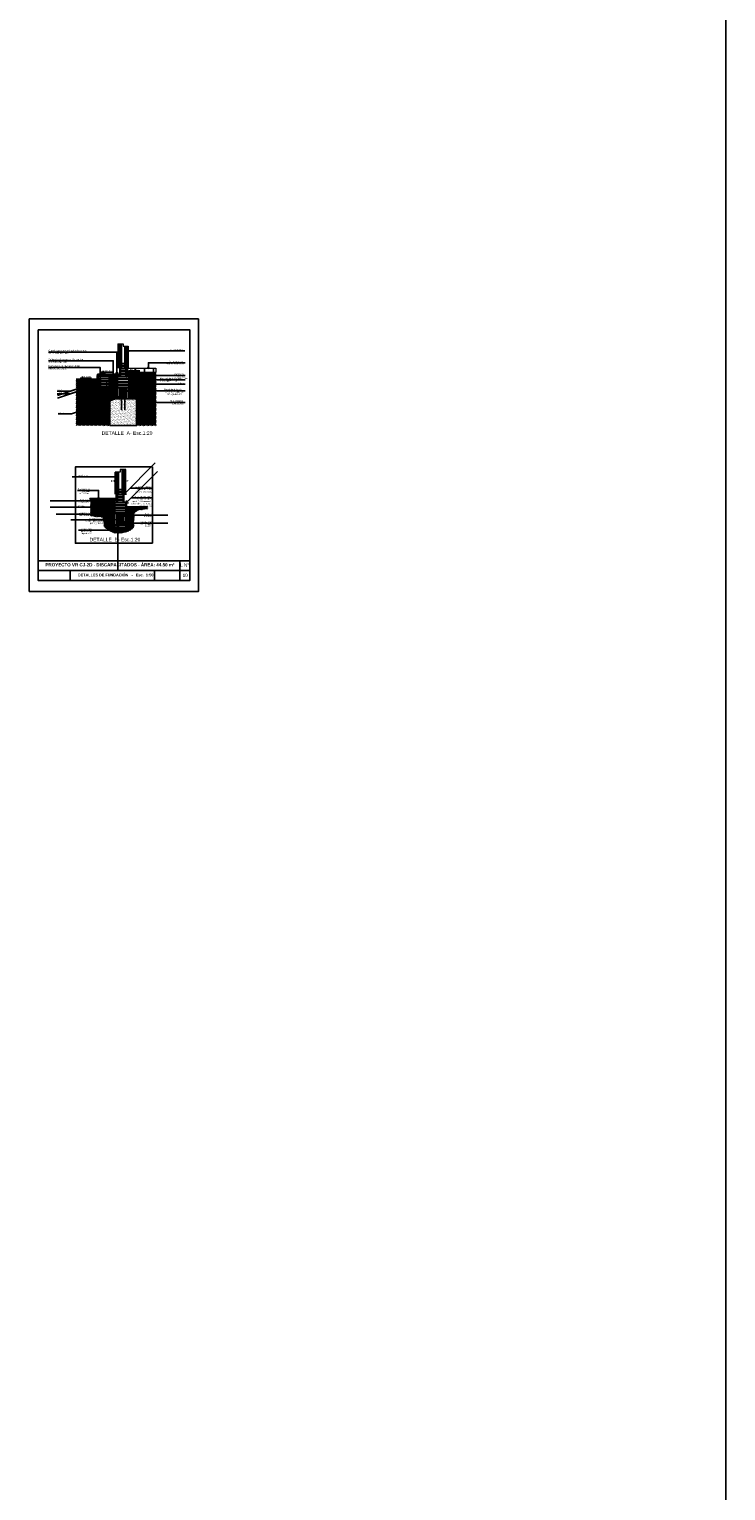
# Model space of a CAD drawing. Header units: millimetres. Extents: x 201 to 840, y 135 to 685.
# Tile 92 of 219: x 370 to 385, y 168 to 201. Entities that reach past the tile are written whole.
import ezdxf

# ---------------------------------------------------------------- set-up
doc = ezdxf.new("R2010")
doc.units = ezdxf.units.MM
for name, color, linetype in [('.COTAS', 1, 'Continuous'), ('02', 2, 'Continuous'), ('03', 3, 'Continuous'), ('04', 4, 'Continuous'), ('05', 5, 'Continuous'), ('HACHT CONTRAPISO', 2, 'Continuous'), ('HACHT H°A°', 1, 'Continuous'), ('HACHT TERRENO', 1, 'Continuous'), ('HACHT TIERRA', 252, 'Continuous'), ('LAMINA', 6, 'Continuous'), ('LLAMADAS', 1, 'Continuous'), ('TEXT', 4, 'Continuous'), ('TEXTO LAMINA', 2, 'Continuous'), ('TEXTOS VARIOS', 3, 'Continuous')]:
    doc.layers.add(name, color=color, linetype=linetype)
for name, color, linetype, lineweight in [('001', 1, 'Continuous', 5), ('20 02', 3, 'Continuous', 25), ('20 03', 4, 'Continuous', 35), ('20 04', 4, 'Continuous', 50), ('20 Fe', 104, 'Continuous', 35), ('20 MAMPOSTE', 5, 'Continuous', 70)]:
    doc.layers.add(name, color=color, linetype=linetype, lineweight=lineweight)
doc.styles.add('ARIAL', font='arial.ttf', dxfattribs={"height": 0.06})
doc.styles.add('ROMANS', font='romans.shx')
doc.styles.get("Standard").update_dxf_attribs({"font": 'arial.ttf'})
doc.dimstyles.new('05', dxfattribs={"dimscale": 0, "dimtxt": 0.09, "dimasz": 0.05, "dimexe": 0, "dimexo": 0, "dimgap": 0, "dimtad": 0, "dimzin": 0, "dimdsep": 46, "dimtxsty": 'Standard', "dimblk": 'OPEN90', "dimcen": 0.25, "dimclrd": 1, "dimclre": 1, "dimclrt": 3, "dimadec": 0, "dimazin": 0, "dimtfac": 1, "dimtofl": 0, "dimtmove": 2, "dimatfit": 3, "dimldrblk": 'BOXFILLED', "dimfxl": 1, "dimtolj": 1, "dimtzin": 0, "dimarcsym": 0})
doc.dimstyles.new('COTAS5', dxfattribs={"dimscale": 0, "dimtxt": 0.05, "dimasz": 0.03, "dimexe": 0.18, "dimexo": 0.06, "dimgap": 0.01, "dimtad": 1, "dimzin": 1, "dimdsep": 46, "dimtxsty": 'ROMANS', "dimblk1": 'ARCHTICK', "dimblk2": 'ARCHTICK', "dimsah": 1, "dimcen": 0.2, "dimse1": 1, "dimse2": 1, "dimclrd": 1, "dimclre": 1, "dimclrt": 2, "dimazin": 0, "dimtfac": 3, "dimtmove": 2, "dimatfit": 3, "dimldrblk": 'ARCHTICK', "dimfxl": 1, "dimtolj": 1, "dimtzin": 0, "dimarcsym": 0})
picture_1 = doc.add_image_def('image1.jpg', size_in_pixel=(635, 198))
picture_2 = doc.add_image_def('image2.png', size_in_pixel=(322, 127))
picture_3 = doc.add_image_def('image3.jpg', size_in_pixel=(635, 198))
picture_4 = doc.add_image_def('image4.png', size_in_pixel=(322, 127))

# ---------------------------------------------------------------- blocks, each defined once
blk = doc.blocks.new('_OPEN90')
at = {"color": 0, "linetype": 'ByBlock'}
for p, q in [((0, 0), (-1, 0)), ((-0.5, 0.5), (0, 0)), ((0, 0), (-0.5, -0.5))]:
    blk.add_line(p, q, dxfattribs=at)
blk = doc.blocks.new('_ARCHTICK')
at = {"color": 0, "linetype": 'ByBlock', "const_width": 0.15}
blk.add_lwpolyline([(-0.5, -0.5), (0.5, 0.5)], dxfattribs=at)
blk = doc.blocks.new('*D498')
at = {"layer": '001', "color": 1, "lineweight": -2}
blk.add_line((372.438, 192.596), (372.438, 191.996), dxfattribs=at)
at = {"layer": 'DEFPOINTS', "color": 0}
for p in [(372.292, 192.596), (372.292, 191.996), (372.438, 191.996)]:
    blk.add_point(p, dxfattribs=at)
at = {"layer": '001', "color": 1, "lineweight": -2, "xscale": 0.03, "yscale": 0.03, "zscale": 0.03}
for p, rotation in [((372.438, 192.596), 90), ((372.438, 191.996), 270)]:
    blk.add_blockref('_ARCHTICK', p, dxfattribs=dict(at, rotation=rotation))
at = {"layer": '001', "color": 2, "insert": (372.403, 192.296), "char_height": 0.05, "attachment_point": 5, "rotation": 90, "style": 'ROMANS'}
blk.add_mtext('\\A1;0.60', dxfattribs=at)

msp = doc.modelspace()

# ---------------------------------------------------------------- hatches: boundary and pattern name
at = {"layer": 'HACHT CONTRAPISO', "ltscale": 0.01}
h = msp.add_hatch(dxfattribs=at)
h.set_pattern_fill('AR-CONC', color=256, scale=0.0075, style=0)
h.set_pattern_definition([(50, (2125.673386, 1381.033794), (0.0537945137, -0.0047064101), [0.005625, -0.061875]), (355, (2125.673386, 1381.033794), (-0.01040635, 0.05641441), [0.0045, -0.0495]), (100.4514445, (2125.67787, 1381.0334), (0.0433881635, 0.0517079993), [0.0047805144, -0.0525856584]), (46.1842, (2125.673386, 1381.048794), (0.0800430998, -0.012413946), [0.0084375, -0.0928125]), (96.6356355, (2125.68006, 1381.04776), (0.070099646, 0.073058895), [0.0071707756, -0.078878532]), (351.184164, (2125.67339, 1381.04879), (0.070099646, 0.073058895), [0.00675, -0.07425]), (21, (2125.680886, 1381.045044), (0.0447680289, -0.0301964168), [0.005625, -0.061875]), (326, (2125.680886, 1381.045044), (0.0182486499, 0.0543862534), [0.0045, -0.0495]), (71.4514447, (2125.684617, 1381.04253), (0.0630166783, 0.0241898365), [0.0047805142, -0.0525856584]), (37.5, (2125.673386, 1381.033794), (0.00091198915, 0.02496703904), [0, -0.0489, 0, -0.05025, 0, -0.0496875]), (7.5, (2125.673386, 1381.033794), (0.0197302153, 0.0295808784), [0, -0.02865, 0, -0.047775, 0, -0.0189375]), (327.5, (2125.656661, 1381.033794), (0.04003668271, -0.00169161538), [0, -0.01875, 0, -0.0585, 0, -0.077625]), (317.5, (2125.64916, 1381.033794), (0.0437389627, 0.0075078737), [0, -0.024375, 0, -0.03885, 0, -0.055125])])
h.paths.add_polyline_path([(371.851, 193.101), (371.917, 193.101), (371.917, 193.117), (371.682, 193.117), (371.682, 193.067), (371.851, 193.067)])
h = msp.add_hatch(dxfattribs=at)
h.set_pattern_fill('AR-CONC', color=256, scale=0.0075, style=0)
h.set_pattern_definition([(50, (2128.69161, 1380.989663), (0.0537945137, -0.0047064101), [0.005625, -0.061875]), (355, (2128.69161, 1380.989663), (-0.01040635, 0.05641441), [0.0045, -0.0495]), (100.4514445, (2128.69609, 1380.98927), (0.0433881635, 0.0517079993), [0.0047805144, -0.0525856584]), (46.1842, (2128.69161, 1381.004663), (0.0800430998, -0.012413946), [0.0084375, -0.0928125]), (96.6356355, (2128.69828, 1381.00363), (0.070099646, 0.073058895), [0.0071707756, -0.078878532]), (351.184164, (2128.69161, 1381.00466), (0.070099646, 0.073058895), [0.00675, -0.07425]), (21, (2128.69911, 1381.000913), (0.0447680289, -0.0301964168), [0.005625, -0.061875]), (326, (2128.69911, 1381.000913), (0.0182486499, 0.0543862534), [0.0045, -0.0495]), (71.4514447, (2128.70284, 1380.998397), (0.0630166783, 0.0241898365), [0.0047805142, -0.0525856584]), (37.5, (2128.691608, 1380.989663), (0.00091198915, 0.02496703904), [0, -0.0489, 0, -0.05025, 0, -0.0496875]), (7.5, (2128.691608, 1380.989663), (0.0197302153, 0.0295808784), [0, -0.02865, 0, -0.047775, 0, -0.0189375]), (327.5, (2128.674883, 1380.989663), (0.04003668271, -0.00169161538), [0, -0.01875, 0, -0.0585, 0, -0.077625]), (317.5, (2128.667383, 1380.989663), (0.0437389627, 0.0075078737), [0, -0.024375, 0, -0.03885, 0, -0.055125])])
h.paths.add_polyline_path([(372.727, 193.151), (372.067, 193.151), (372.067, 193.081), (372.727, 193.081)])
at = {"layer": 'HACHT CONTRAPISO'}
h = msp.add_hatch(dxfattribs=at)
h.set_pattern_fill('AR-SAND', color=1, scale=0.001)
h.set_pattern_definition([(37.5, (-2157.892577, -329.667956), (-0.0016000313, 0.04894132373), [0, -0.038608, 0, -0.04318, 0, -0.041275]), (7.5, (-2157.89258, -329.667956), (0.0449523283, 0.07168251), [0, -0.020828, 0, -0.034798, 0, -0.013335]), (327.5, (-2157.92382, -329.667956), (0.079099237, 0.0001437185), [0, -0.0127, 0, -0.04572, 0, -0.05969]), (317.5, (-2157.92382, -329.667956), (0.0763556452, 0.0222929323), [0, -0.00635, 0, -0.029972, 0, -0.03429])])
edge = h.paths.add_edge_path()
edge.add_line((371.692, 191.996), (372.292, 191.996))
edge.add_line((372.292, 191.996), (372.292, 192.596))
edge.add_line((372.292, 192.596), (371.755, 192.596))
edge.add_line((371.755, 192.596), (371.944, 192.428))
edge.add_arc((371.984, 192.438), 0.0411, 194.2377, 262.3158)
edge.add_arc((371.979, 192.433), 0.0349, 187.0705, 269.483, ccw=False)
edge.add_line((371.944, 192.428), (371.755, 192.596))
edge.add_line((371.755, 192.596), (371.692, 192.596))
edge.add_line((371.692, 192.596), (371.692, 191.996))
at = {"layer": 'HACHT CONTRAPISO', "ltscale": 0.01}
h = msp.add_hatch(dxfattribs=at)
h.set_pattern_fill('AR-CONC', color=256, scale=0.0075, style=0)
h.set_pattern_definition([(130, (-1384.770093, 1378.173427), (-0.0537945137, -0.0047064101), [0.005625, -0.061875]), (185, (-1384.770093, 1378.173427), (0.01040635, 0.05641441), [0.0045, -0.0495]), (79.5485555, (-1384.774576, 1378.173035), (-0.0433881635, 0.0517079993), [0.0047805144, -0.0525856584]), (133.8158, (-1384.77009, 1378.18843), (-0.0800430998, -0.012413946), [0.0084375, -0.0928125]), (83.3643645, (-1384.77676, 1378.18739), (-0.070099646, 0.073058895), [0.0071707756, -0.078878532]), (188.815836, (-1384.77009, 1378.18843), (-0.070099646, 0.073058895), [0.00675, -0.07425]), (159, (-1384.777593, 1378.184677), (-0.0447680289, -0.0301964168), [0.005625, -0.061875]), (214, (-1384.777593, 1378.184677), (-0.0182486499, 0.0543862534), [0.0045, -0.0495]), (108.5485553, (-1384.781324, 1378.18216), (-0.0630166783, 0.0241898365), [0.0047805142, -0.0525856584]), (142.5, (-1384.770093, 1378.173427), (-0.00091198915, 0.02496703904), [0, -0.0489, 0, -0.05025, 0, -0.0496875]), (172.5, (-1384.770093, 1378.173427), (-0.0197302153, 0.0295808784), [0, -0.02865, 0, -0.047775, 0, -0.0189375]), (212.5, (-1384.753368, 1378.173427), (-0.04003668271, -0.00169161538), [0, -0.01875, 0, -0.0585, 0, -0.077625]), (222.5, (-1384.745868, 1378.173427), (-0.0437389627, 0.0075078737), [0, -0.024375, 0, -0.03885, 0, -0.055125])])
h.paths.add_polyline_path([(371.265, 190.264), (371.265, 190.334), (371.854, 190.334), (371.854, 190.264)])
at = {"layer": 'HACHT H°A°'}
h = msp.add_hatch(dxfattribs=at)
h.set_pattern_fill('ANSI31', color=256, scale=0.003, style=0)
h.set_pattern_definition([(45, (106.089491, -87.600478), (-0.0067351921, 0.0067351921), [])])
edge = h.paths.add_edge_path()
edge.add_line((372.051, 192.846), (372.047, 192.846))
edge.add_arc((372.049, 192.849), 0.004, 240.6067, 299.3933)
edge = h.paths.add_edge_path()
edge.add_line((371.939, 192.846), (371.935, 192.846))
edge.add_arc((371.937, 192.849), 0.004, 240.6067, 299.3933)
h.paths.add_polyline_path([(371.917, 192.596), (372.067, 192.596), (372.067, 192.846), (371.917, 192.846)])
h.paths.add_polyline_path([(371.926, 192.596), (372.06, 192.596), (372.06, 192.846), (371.926, 192.846)])
h.paths.add_polyline_path([(371.932, 192.596), (372.054, 192.596), (372.054, 192.846), (371.956, 192.846), (371.958, 192.843), (371.954, 192.839), (371.947, 192.846), (371.933, 192.846), (371.947, 192.832), (371.943, 192.828), (371.932, 192.839)])
edge = h.paths.add_edge_path()
edge.add_line((372.043, 192.596), (372.052, 192.596))
edge.add_arc((372.048, 192.594), 0.005, 25.018, 154.982)
edge = h.paths.add_edge_path()
edge.add_line((371.933, 192.596), (371.942, 192.596))
edge.add_arc((371.938, 192.594), 0.005, 25.018, 154.982)
h = msp.add_hatch(dxfattribs=at)
h.set_pattern_fill('ANSI31', color=256, scale=0.003, style=0)
h.set_pattern_definition([(135, (637.832025, -90.416715), (0.0067351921, 0.0067351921), [])])
edge = h.paths.add_edge_path()
edge.add_line((371.871, 190.029), (371.875, 190.029))
edge.add_arc((371.873, 190.033), 0.004, 240.6067, 299.3933, ccw=False)
edge = h.paths.add_edge_path()
edge.add_line((371.983, 190.029), (371.987, 190.029))
edge.add_arc((371.985, 190.033), 0.004, 240.6067, 299.3933, ccw=False)
h.paths.add_polyline_path([(372.004, 189.779), (371.854, 189.779), (371.854, 190.029), (372.004, 190.029)])
h.paths.add_polyline_path([(371.996, 189.779), (371.862, 189.779), (371.862, 190.029), (371.996, 190.029)])
h.paths.add_polyline_path([(371.99, 189.779), (371.868, 189.779), (371.868, 190.029), (371.966, 190.029), (371.963, 190.027), (371.968, 190.023), (371.974, 190.029), (371.989, 190.029), (371.975, 190.016), (371.979, 190.011), (371.99, 190.022)])
edge = h.paths.add_edge_path()
edge.add_line((371.878, 189.779), (371.869, 189.779))
edge.add_arc((371.874, 189.777), 0.005, 25.018, 154.982, ccw=False)
edge = h.paths.add_edge_path()
edge.add_line((371.988, 189.779), (371.979, 189.779))
edge.add_arc((371.984, 189.777), 0.005, 25.018, 154.982, ccw=False)
at = {"layer": 'HACHT TERRENO'}
h = msp.add_hatch(dxfattribs=at)
h.set_pattern_fill('EARTH', color=256, scale=0.01, angle=45, style=0)
h.set_pattern_definition([(45, (195.89867, -58.26137), (7e-18, 0.089802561), [0.0635, -0.0635]), (45, (195.88183, -58.244534), (7e-18, 0.089802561), [0.0635, -0.0635]), (45, (195.86499, -58.227696), (7e-18, 0.089802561), [0.0635, -0.0635]), (135, (195.86499, -58.21647), (-0.089802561, 7e-18), [0.0635, -0.0635]), (135, (195.88183, -58.19963), (-0.089802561, 7e-18), [0.0635, -0.0635]), (135, (195.89867, -58.182795), (-0.089802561, 7e-18), [0.0635, -0.0635])])
h.paths.add_polyline_path([(371.692, 191.996), (371.692, 192.608), (371.647, 192.877), (371.407, 192.877), (371.432, 192.877), (371.432, 193.017), (370.937, 193.017), (370.937, 191.996)])
h.paths.add_polyline_path([(371.867, 192.596), (371.867, 192.846), (371.851, 192.846), (371.851, 193.067), (371.682, 193.067), (371.682, 192.877), (371.646, 192.877), (371.692, 192.596)])
h.paths.add_polyline_path([(372.117, 192.596), (372.117, 192.883), (372.248, 192.883), (372.326, 192.888), (372.383, 192.895), (372.426, 192.898), (372.459, 192.892), (372.525, 192.892), (372.574, 192.897), (372.641, 192.899), (372.731, 192.9), (372.731, 191.996), (372.292, 191.996), (372.292, 192.596)])
at = {"layer": 'HACHT TERRENO', "ltscale": 0.01}
h = msp.add_hatch(dxfattribs=at)
h.set_pattern_fill('ANSI36', color=256, scale=0.08, style=0)
h.set_pattern_definition([(45, (4269.302518, 2718.330352), (0.005303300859, 0.019445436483), [0.025, -0.005, 0, -0.005])])
h.paths.add_polyline_path([(372.117, 193.081), (372.117, 192.886), (372.2, 192.884), (372.25, 192.885), (372.319, 192.885), (372.387, 192.896), (372.446, 192.894), (372.489, 192.889), (372.687, 192.901), (372.727, 192.898), (372.727, 193.081)])
h = msp.add_hatch(dxfattribs=at)
h.set_pattern_fill('ANSI36', color=256, scale=0.08, style=0)
h.set_pattern_definition([(135, (-3525.381002, 2715.514116), (-0.005303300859, 0.019445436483), [0.025, -0.005, 0, -0.005])])
h.paths.add_polyline_path([(371.265, 190.083), (371.265, 190.264), (371.804, 190.264), (371.804, 190.069), (371.722, 190.068), (371.671, 190.069), (371.603, 190.069), (371.535, 190.079), (371.475, 190.078), (371.432, 190.073)])
at = {"layer": 'HACHT TERRENO'}
h = msp.add_hatch(dxfattribs=at)
h.set_pattern_fill('EARTH', color=256, scale=0.1, angle=45, style=0)
h.set_pattern_definition([(135, (-3128.04796, 2738.99132), (0, 0.03535533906), [0.025, -0.025]), (135, (-3128.04133, 2738.99795), (0, 0.03535533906), [0.025, -0.025]), (135, (-3128.034702, 2739.004578), (0, 0.03535533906), [0.025, -0.025]), (45, (-3128.034702, 2739.008997), (0.03535533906, 0), [0.025, -0.025]), (45, (-3128.04133, 2739.015626), (0.03535533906, 0), [0.025, -0.025]), (45, (-3128.04796, 2739.022256), (0.03535533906, 0), [0.025, -0.025])])
h.paths.add_polyline_path([(371.265, 189.981), (371.265, 190.08), (371.804, 190.067), (371.804, 189.719), (372.054, 189.719), (372.054, 190.164), (372.153, 190.163), (372.237, 190.161), (372.329, 190.159), (372.415, 190.159), (372.543, 190.156), (372.529, 190.148), (372.513, 190.14), (372.457, 190.124), (372.404, 190.112), (372.358, 190.111), (372.328, 190.102), (372.292, 190.084), (372.264, 190.066), (372.252, 190.05), (372.245, 190.037), (372.236, 190.001), (372.238, 189.974), (372.237, 189.914), (372.238, 189.896), (372.234, 189.873), (372.231, 189.859), (372.231, 189.799), (372.234, 189.761), (372.225, 189.724), (372.188, 189.678), (372.096, 189.628), (372.033, 189.611), (371.919, 189.587), (371.796, 189.599), (371.718, 189.622), (371.654, 189.677), (371.589, 189.706), (371.563, 189.76), (371.568, 189.817), (371.546, 189.911), (371.53, 189.939), (371.506, 189.955), (371.448, 189.958), (371.365, 189.959)])
at = {"layer": 'HACHT TIERRA'}
h = msp.add_hatch(dxfattribs=at)
h.set_pattern_fill('EARTH', color=256, scale=0.001, angle=45, style=0)
h.set_pattern_definition([(45, (371.495216, 193.1374505), (9e-19, 0.00898026), [0.00635, -0.00635]), (45, (371.493532, 193.1391343), (9e-19, 0.00898026), [0.00635, -0.00635]), (45, (371.491848, 193.140818), (9e-19, 0.00898026), [0.00635, -0.00635]), (135, (371.491848, 193.1419407), (-0.00898026, 9e-19), [0.00635, -0.00635]), (135, (371.493532, 193.1436245), (-0.00898026, 9e-19), [0.00635, -0.00635]), (135, (371.495216, 193.145308), (-0.00898026, 9e-19), [0.00635, -0.00635])])
h.paths.add_polyline_path([(371.917, 193.156), (371.417, 193.151), (371.417, 193.137), (371.917, 193.137)])

# ---------------------------------------------------------------- linework, layer by layer
at = {"layer": '.COTAS'}
for p, q in [((371.083, 192.997), (371.083, 193.094)), ((371.545, 193.13), (371.545, 193.227)), ((372.166, 193.159), (372.166, 193.256))]:
    msp.add_line(p, q, dxfattribs=at)
at = {"layer": '.COTAS', "color": 2}
for points in [[(371.589, 193.195), (371.545, 193.151), (371.5, 193.195), (371.744, 193.195)], [(372.21, 193.224), (372.166, 193.18), (372.121, 193.224), (372.365, 193.224)], [(371.128, 193.062), (371.083, 193.017), (371.039, 193.062), (371.283, 193.062)]]:
    msp.add_lwpolyline(points, dxfattribs=at)
at = {"layer": '.COTAS'}
for centre in [(371.545, 193.195), (372.166, 193.224), (371.083, 193.062)]:
    msp.add_arc(centre, 0.0446, 180, 0, dxfattribs=at)
msp.add_lwpolyline([(373.681, 194.385), (373.681, 188.286), (369.891, 188.286), (369.891, 194.385)], close=True)
at = {"layer": '001', "ltscale": 0.01}
for p, q in [((371.87, 193.827), (371.992, 193.827)), ((371.992, 193.827), (371.992, 193.774)), ((371.992, 193.774), (372.107, 193.774)), ((372.067, 193.164), (372.727, 193.164)), ((371.929, 190.958), (371.814, 190.958)), ((372.051, 191.011), (371.929, 191.011)), ((371.929, 191.011), (371.929, 190.958)), ((371.854, 190.348), (371.265, 190.348))]:
    msp.add_line(p, q, dxfattribs=at)
at = {"layer": '001'}
for p, q in [((371.432, 193.117), (371.432, 193.102)), ((371.682, 193.117), (371.682, 193.102)), ((371.932, 193.326), (371.932, 193.341)), ((371.932, 193.266), (371.932, 193.281)), ((371.932, 193.221), (371.932, 193.206)), ((371.932, 193.146), (371.932, 193.161)), ((371.932, 193.101), (371.932, 193.086)), ((372.052, 193.326), (372.052, 193.341)), ((372.052, 193.266), (372.052, 193.281)), ((372.052, 193.221), (372.052, 193.206)), ((372.052, 193.146), (372.052, 193.161)), ((372.052, 193.101), (372.052, 193.086)), ((372.073, 193.281), (372.067, 193.281)), ((371.432, 193.057), (371.432, 193.042)), ((371.432, 192.997), (371.432, 192.982)), ((371.432, 192.922), (371.432, 192.937)), ((371.682, 193.057), (371.682, 193.042)), ((371.682, 192.997), (371.682, 192.982)), ((371.682, 192.922), (371.682, 192.937)), ((371.867, 193.026), (371.867, 193.041)), ((371.867, 192.981), (371.867, 192.966)), ((371.867, 192.906), (371.867, 192.921)), ((371.867, 192.861), (371.867, 192.846)), ((372.117, 193.026), (372.117, 193.041)), ((372.117, 192.981), (372.117, 192.966)), ((372.117, 192.906), (372.117, 192.921)), ((372.117, 192.861), (372.117, 192.846)), ((371.869, 190.509), (371.869, 190.524)), ((371.989, 190.509), (371.989, 190.524)), ((371.804, 190.209), (371.804, 190.224)), ((371.804, 190.164), (371.804, 190.149)), ((371.849, 190.464), (371.854, 190.464)), ((371.869, 190.449), (371.869, 190.464)), ((371.869, 190.404), (371.869, 190.389)), ((371.869, 190.329), (371.869, 190.344)), ((371.869, 190.284), (371.869, 190.269)), ((371.989, 190.449), (371.989, 190.464)), ((371.989, 190.404), (371.989, 190.389)), ((371.989, 190.329), (371.989, 190.344)), ((371.989, 190.284), (371.989, 190.269)), ((372.054, 190.209), (372.054, 190.224)), ((372.054, 190.164), (372.054, 190.149)), ((371.804, 190.089), (371.804, 190.104)), ((371.804, 190.044), (371.804, 190.029)), ((371.849, 190.044), (371.849, 190.029)), ((372.009, 190.044), (372.009, 190.029)), ((372.054, 190.089), (372.054, 190.104)), ((372.054, 190.044), (372.054, 190.029)), ((371.804, 189.764), (371.804, 189.779)), ((371.849, 189.764), (371.849, 189.779)), ((372.009, 189.764), (372.009, 189.779)), ((372.054, 189.764), (372.054, 189.779))]:
    msp.add_line(p, q, dxfattribs=at)
for points in [[(372.266, 193.183), (372.086, 193.183), (372.086, 193.281), (372.266, 193.281)], [(372.469, 193.183), (372.27, 193.183), (372.27, 193.281), (372.469, 193.281)], [(372.67, 193.183), (372.471, 193.183), (372.471, 193.281), (372.67, 193.281)], [(372.727, 193.183), (372.673, 193.183), (372.673, 193.281), (372.727, 193.281)]]:
    msp.add_lwpolyline(points, close=True, dxfattribs=at)
at = {"layer": '02', "ltscale": 0.01}
for q in [(371.917, 193.156), (371.417, 193.117)]:
    msp.add_line((371.417, 193.151), q, dxfattribs=at)
at = {"layer": '02'}
msp.add_line((371.917, 193.137), (371.417, 193.137), dxfattribs=at)
at = {"layer": '02', "ltscale": 0.01}
for points in [[(372.067, 193.181), (372.266, 193.181), (372.266, 193.167), (372.067, 193.167)], [(372.073, 193.183), (372.073, 193.281), (372.086, 193.281), (372.086, 193.183)], [(372.27, 193.181), (372.469, 193.181), (372.469, 193.167), (372.27, 193.167)], [(372.471, 193.181), (372.67, 193.181), (372.67, 193.167), (372.471, 193.167)], [(371.449, 190.364), (371.25, 190.364), (371.25, 190.351), (371.449, 190.351)], [(371.651, 190.364), (371.453, 190.364), (371.453, 190.351), (371.651, 190.351)], [(371.854, 190.364), (371.655, 190.364), (371.655, 190.351), (371.854, 190.351)], [(371.849, 190.366), (371.849, 190.464), (371.835, 190.464), (371.835, 190.366)]]:
    msp.add_lwpolyline(points, close=True, dxfattribs=at)
msp.add_lwpolyline([(372.727, 193.167), (372.673, 193.167), (372.673, 193.181), (372.727, 193.181)], dxfattribs=at)
at = {"layer": '02'}
for points in [[(371.958, 192.818), (371.944, 192.832, 0.668179), (371.926, 192.824), (371.926, 192.618, 0.414214), (371.937, 192.607), (372.049, 192.607, 0.414214), (372.06, 192.618), (372.06, 192.824, 0.414214), (372.049, 192.835), (371.937, 192.835)], [(371.958, 192.818), (371.954, 192.814), (371.94, 192.828, 0.668179), (371.932, 192.824), (371.932, 192.618, 0.414214), (371.937, 192.613), (372.049, 192.613, 0.414214), (372.054, 192.618), (372.054, 192.824, 0.414214), (372.049, 192.829), (371.947, 192.829)], [(371.963, 190.002), (371.977, 190.016, -0.668179), (371.996, 190.008), (371.996, 189.801, -0.414214), (371.985, 189.79), (371.873, 189.79, -0.414214), (371.862, 189.801), (371.862, 190.008, -0.414214), (371.873, 190.019), (371.985, 190.019)], [(371.963, 190.002), (371.968, 189.998), (371.981, 190.011, -0.668179), (371.99, 190.008), (371.99, 189.801, -0.414214), (371.985, 189.796), (371.873, 189.796, -0.414214), (371.868, 189.801), (371.868, 190.008, -0.414214), (371.873, 190.013), (371.974, 190.013)]]:
    msp.add_lwpolyline(points, format="xyb", dxfattribs=at)
for points in [[(371.932, 192.814), (371.943, 192.803), (371.947, 192.807), (371.932, 192.822)], [(371.99, 189.997), (371.979, 189.986), (371.975, 189.991), (371.99, 190.006)]]:
    msp.add_lwpolyline(points, dxfattribs=at)
at = {"layer": '03', "ltscale": 0.01}
for points in [[(371.682, 193.102), (371.432, 193.102), (371.432, 193.057), (371.682, 193.057)], [(372.052, 193.386), (371.932, 193.386), (371.932, 193.341), (372.052, 193.341)], [(372.052, 193.326), (371.932, 193.326), (371.932, 193.281), (372.052, 193.281)], [(372.052, 193.221), (371.932, 193.221), (371.932, 193.266), (372.052, 193.266)], [(372.052, 193.206), (371.932, 193.206), (371.932, 193.161), (372.052, 193.161)], [(372.052, 193.101), (371.932, 193.101), (371.932, 193.146), (372.052, 193.146)], [(371.682, 193.042), (371.432, 193.042), (371.432, 192.997), (371.682, 192.997)], [(371.682, 192.937), (371.432, 192.937), (371.432, 192.982), (371.682, 192.982)], [(371.682, 192.922), (371.432, 192.922), (371.432, 192.877), (371.682, 192.877)], [(372.117, 193.086), (371.867, 193.086), (371.867, 193.041), (372.117, 193.041)], [(372.117, 193.026), (371.867, 193.026), (371.867, 192.981), (372.117, 192.981)], [(372.117, 192.921), (371.867, 192.921), (371.867, 192.966), (372.117, 192.966)], [(372.117, 192.906), (371.867, 192.906), (371.867, 192.861), (372.117, 192.861)], [(371.867, 192.596), (371.867, 192.846), (371.912, 192.846), (371.912, 192.596)], [(372.117, 192.596), (372.117, 192.846), (372.072, 192.846), (372.072, 192.596)], [(371.869, 190.569), (371.989, 190.569), (371.989, 190.524), (371.869, 190.524)], [(371.869, 190.509), (371.989, 190.509), (371.989, 190.464), (371.869, 190.464)], [(371.804, 190.269), (372.054, 190.269), (372.054, 190.224), (371.804, 190.224)], [(371.804, 190.209), (372.054, 190.209), (372.054, 190.164), (371.804, 190.164)], [(371.804, 190.104), (372.054, 190.104), (372.054, 190.149), (371.804, 190.149)], [(371.869, 190.404), (371.989, 190.404), (371.989, 190.449), (371.869, 190.449)], [(371.869, 190.389), (371.989, 190.389), (371.989, 190.344), (371.869, 190.344)], [(371.869, 190.284), (371.989, 190.284), (371.989, 190.329), (371.869, 190.329)], [(371.804, 190.089), (372.054, 190.089), (372.054, 190.044), (371.804, 190.044)], [(371.804, 189.779), (371.804, 190.029), (371.849, 190.029), (371.849, 189.779)], [(372.054, 189.779), (372.054, 190.029), (372.009, 190.029), (372.009, 189.779)], [(371.804, 189.719), (372.054, 189.719), (372.054, 189.764), (371.804, 189.764)]]:
    msp.add_lwpolyline(points, close=True, dxfattribs=at)
for centre, radius in [((371.937, 192.824), 0.004), ((372.049, 192.824), 0.004), ((371.938, 192.619), 0.005), ((372.048, 192.619), 0.005), ((371.873, 190.008), 0.004), ((371.985, 190.008), 0.004), ((371.874, 189.802), 0.005), ((371.984, 189.802), 0.005)]:
    msp.add_circle(centre, radius, dxfattribs=at)
at = {"layer": '04', "ltscale": 0.01}
for p, q in [((371.952, 192.726), (371.937, 192.726)), ((371.952, 192.349), (371.952, 192.726)), ((372.033, 192.349), (372.033, 192.726)), ((372.033, 192.726), (372.047, 192.726))]:
    msp.add_line(p, q, dxfattribs=at)
at = {"layer": '05', "ltscale": 0.01}
for points in [[(371.851, 192.846), (371.851, 193.101), (371.917, 193.101), (371.917, 193.281), (372.067, 193.281), (372.067, 193.086)], [(372.07, 190.164), (372.07, 190.284), (372.004, 190.284), (372.004, 190.464), (371.854, 190.464), (371.854, 190.269)]]:
    msp.add_lwpolyline(points, dxfattribs=at)
msp.add_lwpolyline([(371.692, 191.996), (372.292, 191.996), (372.292, 192.596), (371.692, 192.596)], close=True, dxfattribs=at)
at = {"layer": '20 02', "ltscale": 0.01}
for points in [[(371.917, 192.596), (372.067, 192.596), (372.067, 192.846), (371.917, 192.846)], [(372.004, 189.779), (371.854, 189.779), (371.854, 190.029), (372.004, 190.029)]]:
    msp.add_lwpolyline(points, close=True, dxfattribs=at)
at = {"layer": '20 03'}
for p, q in [((371.917, 193.117), (371.417, 193.117)), ((371.417, 193.117), (371.417, 193.017)), ((372.727, 193.151), (372.067, 193.151)), ((371.265, 190.334), (371.854, 190.334))]:
    msp.add_line(p, q, dxfattribs=at)
at = {"layer": '20 04'}
for p, q in [((370.937, 193.017), (371.432, 193.017)), ((371.851, 193.067), (371.682, 193.067)), ((372.727, 193.081), (372.117, 193.081)), ((371.265, 190.264), (371.804, 190.264)), ((372.054, 190.164), (372.54, 190.158))]:
    msp.add_line(p, q, dxfattribs=at)
at = {"layer": '20 Fe'}
for centre, radius in [((371.491, 192.93), 0.004), ((371.491, 192.99), 0.003), ((371.623, 192.93), 0.004), ((371.623, 192.99), 0.003)]:
    msp.add_circle(centre, radius, dxfattribs=at)
at = {"layer": '20 MAMPOSTE', "ltscale": 0.01}
for p, q in [((371.917, 193.827), (371.917, 193.281)), ((372.067, 193.774), (372.067, 193.281)), ((371.854, 190.958), (371.854, 190.464)), ((372.004, 191.011), (372.004, 190.464))]:
    msp.add_line(p, q, dxfattribs=at)
at = {"layer": 'LAMINA', "color": 2, "ltscale": 0.01}
for p, q in [((373.481, 188.972), (370.091, 188.972)), ((373.258, 188.526), (373.258, 188.972))]:
    msp.add_line(p, q, dxfattribs=at)
at = {"layer": 'LAMINA'}
msp.add_lwpolyline([(370.091, 194.145), (370.091, 188.526), (373.481, 188.526), (373.481, 194.145)], close=True, dxfattribs=at)
at = {"layer": 'LAMINA', "color": 1}
msp.add_lwpolyline([(372.647, 189.362), (370.925, 189.362), (370.925, 191.073), (372.647, 191.073)], close=True, dxfattribs=at)
at = {"layer": 'LAMINA', "color": 1, "ltscale": 0.01}
msp.add_lwpolyline([(370.091, 188.749), (373.481, 188.749)], dxfattribs=at)
at = {"layer": 'LLAMADAS'}
for points in [[(371.854, 193.209), (371.854, 193.643), (370.318, 193.643)], [(371.769, 193.15), (371.769, 193.45), (370.318, 193.45)], [(371.478, 193.065), (371.478, 193.295), (370.318, 193.295)], [(372.558, 193.325), (372.558, 193.405), (373.377, 193.405)], [(372.568, 193.119), (373.377, 193.119)], [(370.81, 192.765), (370.518, 192.765)], [(372.143, 192.775), (373.377, 192.775)], [(372.168, 193.024), (373.377, 193.024)], [(372.568, 192.922), (373.377, 192.922)], [(370.81, 192.706), (370.518, 192.706)], [(372.435, 192.514), (373.377, 192.514)], [(370.833, 192.264), (370.54, 192.264)], [(371.441, 190.414), (371.441, 190.547), (370.967, 190.547)]]:
    msp.add_lwpolyline(points, dxfattribs=at)
at = {"layer": 'TEXT', "color": 1, "linetype": 'Continuous', "ltscale": 0.01}
msp.add_line((385.479, 237.766), (385.479, 135.419), dxfattribs=at)

# ---------------------------------------------------------------- block references
at = {"layer": 'LLAMADAS', "yscale": 0.05, "zscale": 0.05}
for p, xscale, rotation in [((371.769, 193.1), 0.05, 270), ((371.854, 193.159), 0.05, 270), ((372.518, 193.119), 0.05000000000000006, 179.9995402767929), ((372.558, 193.275), 0.05, 270), ((371.478, 193.015), 0.05, 270), ((372.093, 192.775), 0.05, 179.9998272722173), ((372.118, 193.024), 0.05000000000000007, 179.9995402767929), ((372.518, 192.922), 0.05000000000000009, 179.9995402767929), ((372.385, 192.514), 0.05, 179.9996972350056), ((371.441, 190.364), 0.05, 270), ((371.871, 189.752), 0.05, 89.99999999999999)]:
    msp.add_blockref('_OPEN90', p, dxfattribs=dict(at, xscale=xscale, rotation=rotation))

# ---------------------------------------------------------------- texts
at = {"layer": '.COTAS', "color": 2, "style": 'ARIAL'}
for s, p in [('+ 0.00', (371.111, 193.069)), ('+ 0.17', (371.573, 193.203)), ('+ 0.20', (372.194, 193.232))]:
    msp.add_text(s, height=0.04, dxfattribs=at).set_placement(p)
at = {"layer": 'LLAMADAS', "color": 2, "ltscale": 0.01, "style": 'ROMANS'}
for s, insert, char_height, width, attachment_point in [('{\\fTechnic|b0|i0|c2|p2;Contrapiso de cascotes. Mortero tipo I (1:4:8:16) esp. 7cm.}', (370.32, 193.5), 0.03465, 0.78663, 1), ('{\\fTechnic|b0|i0|c2|p2;Guarda obra con terminación de carpeta cementicia. Pen: 1%.}', (370.322, 193.695), 0.03465, 0.88313, 1), ('{\\fTechnic|b0|i0|c2|p2;     Piso de cerámica\\Pnacional de 20x20cm}', (372.939, 193.452), 0.0315, 0.80284, 1), ('{\\fTechnic|b0|i0|c2|p2;Pared de 15 cm.}', (373.053, 193.708), 0.0315, 0.80284, 1), ('{\\fTechnic|b0|i0|c2|p2;Mampostería de nivelación 30cm. mortero tipo a (1:3\\f@Arial Unicode MS|b0|i0|c0|p34;) } ', (370.323, 193.351), 0.03465, 0.70826, 1), ('{\\fTechnic|b0|i0|c2|p2; Contrapiso\\Pde cascotes}', (373.132, 193.165), 0.0315, 0.80284, 1), ('{\\fTechnic|b0|i0|c2|p2;2 \\H0.83333x;%%C \\H1.2x;6}', (370.523, 192.807), 0.0315, 0.80284, 1), ('{\\fTechnic|b0|i0|c2|p2;  Mampostería de nivelación 30cm. mortero tipo B (1:2:8)\\f@Arial Unicode MS|b0|i0|c0|p34; } ', (372.79, 193.069), 0.0315, 0.64387, 1), ('{\\fTechnic|b0|i0|c2|p2;Encofrado de ladrillo\\P común tipo panderete \\P    para viga de HºAº}', (372.913, 192.822), 0.0315, 0.80284, 1), ('{\\fTechnic|b0|i0|c2|p2;Relleno}', (373.214, 192.96), 0.0315, 0.80284, 1), ('{\\fTechnic|b0|i0|c2|p2;2 \\H0.83333x;%%C\\H1.2x; 8}', (370.523, 192.745), 0.0315, 0.80284, 1), ('{\\fTechnic|b0|i0|c2|p2;Suelo natural\\P   compactado}', (373.047, 192.569), 0.03465, 0.88313, 1), ('{\\fTechnic|b0|i0|c2|p2;4 \\H0.83333x;%%C\\H1.2x; 10}', (370.548, 192.303), 0.0315, 0.80284, 1), ('{\\fTechnic|b0|i0|c2|p2;Pared 15cm.}', (371.202, 190.894), 0.03, 0.76461, 3), ('{\\fTechnic|b0|i0|c2|p2;Piso cerámica\\Pnacional\\Pde 20x20cm.}', (371.237, 190.593), 0.03, 0.76461, 3), ('{\\fArial|b0|i0|c0|p34;\\H0.83333x;INT.}', (371.827, 190.778), 0.05, 0.29564, 3), ('{\\fArial|b0|i0|c0|p34;\\H0.83333x;EXT.}', (372.131, 190.778), 0.05, 0.29564, 3), ('{\\fTechnic|b0|i0|c2|p2;Aislación hidrófuga\\Pcon asfalto sólido\\Pdiluido a tres caras.}', (372.634, 190.64), 0.0315, 0.80284, 3), ('{\\fTechnic|b0|i0|c2|p2;Relleno.}', (371.135, 190.209), 0.03, 0.76461, 3), ('{\\fTechnic|b0|i0|c2|p2;Contrapiso\\Pde cascotes.}', (371.223, 190.354), 0.03, 0.76461, 3), ('{\\fTechnic|b0|i0|c2|p2;Mamp. de nivelación\\Pde 30cm. mortero\\Ptipo B (1:2:8) revocado\\Pcon mortero tipo A (1:3)\\Pcon hidrófugo.}', (372.635, 190.423), 0.0315, 0.80284, 3), ('{\\fTechnic|b0|i0|c2|p2;Suelo natural\\Pcompactado.}', (371.247, 190.051), 0.03, 0.76461, 3), ('{\\fTechnic|b0|i0|c2|p2;Encofrado de ladrillo \\Pcomún  Tipo panderete \\Ppara viga de HºAº\\P}', (371.574, 189.928), 0.03, 0.61792, 3), ('{\\fTechnic|b0|i0|c2|p2;Viga de HºAº\\Pde 15x25cm.}', (372.633, 189.855), 0.0315, 0.80284, 3), ('{\\fTechnic|b0|i0|c2|p2;Estribos\\P\\H0.83333x;%%C\\H1.2x; 6 c/20.}', (372.635, 190.036), 0.0315, 0.80284, 3), ('{\\fTechnic|b0|i0|c2|p2;Ladrillo común\\Ppara base de\\Pviga de HºAº}', (371.289, 189.697), 0.03, 0.76461, 3), ('{\\fTechnic|b0|i0|c2|p2;4 \\H0.83333x;%%C\\H1.2x; 10}', (372.483, 189.765), 0.03, 0.76461, 1)]:
    msp.add_mtext(s, dxfattribs=dict(at, insert=insert, char_height=char_height, width=width, attachment_point=attachment_point))
at = {"layer": 'TEXTO LAMINA', "color": 4, "style": 'ARIAL'}
msp.add_text('10', height=0.073, dxfattribs=at).set_placement((373.324, 188.61))
at = {"layer": 'TEXTO LAMINA', "attachment_point": 1, "style": 'ARIAL'}
for s, width, insert, char_height in [('{\\fArial|b1|i0|c0|p34;PROYECTO VR CJ-2D - DISCAPACITADOS - ÁREA: 44.50 m²}', 7.2242, (370.254, 188.917), 0.072), ('{\\fTechnic|b0|i0|c2|p2;L N°}', 0.53992, (373.273, 188.912), 0.072), ('{\\fArial|b1|i0|c0|p34;DETALLES DE FUNDACIÓN   -   Esc.  1:50}', 7.2242, (370.98, 188.683), 0.06098)]:
    msp.add_mtext_dynamic_manual_height_columns(s, width=width, gutter_width=12.5, heights=[0], dxfattribs=dict(at, insert=insert, char_height=char_height))
at = {"layer": 'TEXTOS VARIOS', "color": 2, "style": 'ARIAL'}
for s, p in [('DETALLE  A- Esc.1:20', (371.511, 191.79)), ('DETALLE  B- Esc.1:20', (371.241, 189.405))]:
    msp.add_text(s, height=0.08, dxfattribs=at).set_placement(p)

# ---------------------------------------------------------------- dimensions: what is measured, and where the dimension line sits
at = {"layer": '001'}
dim = msp.add_linear_dim(base=(372.438, 191.996), p1=(372.292, 192.596), p2=(372.292, 191.996), angle=90, dimstyle='COTAS5', override={"dimscale": 1}, dxfattribs=at)
dim.commit()
dim.dimension.update_dxf_attribs({"geometry": '*D498', "text_midpoint": (372.403, 192.296)})

# ---------------------------------------------------------------- pictures from other files: only their frames are drawn
image = msp.add_image(picture_1, insert=(370.091, 188.526), size_in_units=(0.715, 0.223))
image.dxf.flags = 7
image = msp.add_image(picture_2, insert=(372.693, 188.526), size_in_units=(0.565, 0.223))
image.dxf.flags = 7
at = {"layer": '03'}
image = msp.add_image(picture_3, insert=(370.091, 188.526), size_in_units=(0.715, 0.223), dxfattribs=at)
image.dxf.flags = 7
image = msp.add_image(picture_3, insert=(370.091, 188.526), size_in_units=(0.715, 0.223), rotation=0, dxfattribs=at)
image.dxf.flags = 7
image = msp.add_image(picture_4, insert=(372.693, 188.526), size_in_units=(0.565, 0.223), dxfattribs=at)
image.dxf.flags = 7
image = msp.add_image(picture_4, insert=(372.693, 188.526), size_in_units=(0.565, 0.223), rotation=0, dxfattribs=at)
image.dxf.flags = 7

# ---------------------------------------------------------------- leaders
at = {"layer": 'LLAMADAS'}
for points, override in [([(372.067, 193.669), (373.371, 193.669)], {"dimscale": 1, "dimasz": 0.05, "dimldrblk": 'OPEN90'}), ([(371.474, 192.984), (370.81, 192.765)], {"dimscale": 1, "dimldrblk": 'OPEN90'}), ([(371.474, 192.925), (370.81, 192.706)], {"dimscale": 1, "dimldrblk": 'OPEN90'}), ([(371.934, 192.631), (370.833, 192.264)], {"dimscale": 1, "dimldrblk": 'OPEN90'}), ([(372.004, 190.454), (372.148, 190.598), (372.629, 190.598)], {"dimscale": 1, "dimldrblk": 'OPEN90'}), ([(371.854, 190.853), (370.974, 190.853)], {"dimscale": 1, "dimasz": 0.05, "dimldrblk": 'OPEN90'}), ([(372.054, 190.261), (372.17, 190.377), (372.627, 190.377)], {"dimscale": 1, "dimldrblk": 'OPEN90'}), ([(371.359, 190.315), (370.966, 190.315)], {"dimscale": 1, "dimldrblk": 'OPEN90'}), ([(371.359, 190.172), (370.968, 190.172)], {"dimscale": 1, "dimldrblk": 'OPEN90'}), ([(371.491, 190.013), (370.964, 190.013)], {"dimscale": 1, "dimldrblk": 'OPEN90'}), ([(371.824, 189.889), (370.966, 189.889)], {"dimscale": 1, "dimldrblk": 'OPEN90'}), ([(371.996, 189.994), (372.631, 189.994)], {"dimscale": 1, "dimldrblk": 'OPEN90'}), ([(371.996, 189.815), (372.625, 189.815)], {"dimscale": 1, "dimldrblk": 'OPEN90'}), ([(371.871, 189.752), (371.871, 189.656), (370.99, 189.656)], {"dimscale": 1, "dimldrblk": 'OPEN90'})]:
    msp.add_leader(points, dimstyle='05', override=override, dxfattribs=at)

doc.saveas('drawing.dxf')
